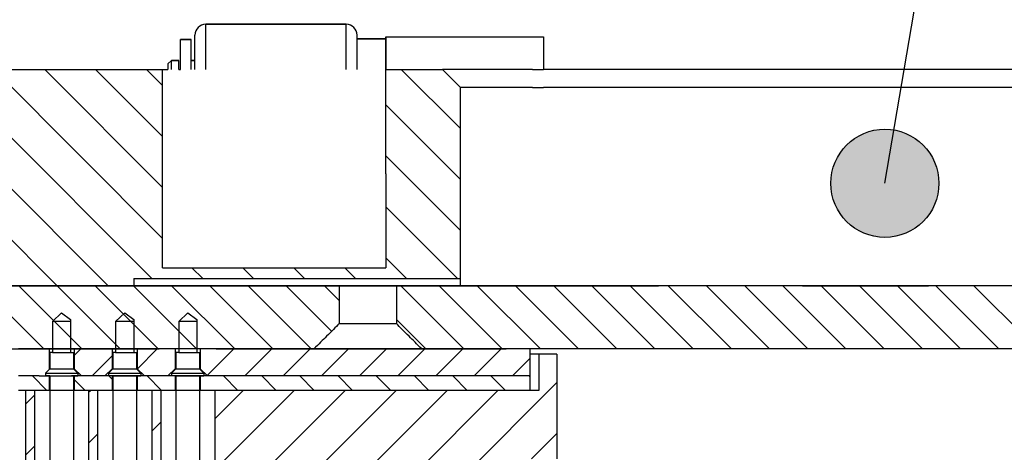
# Model space of a CAD drawing. Extents: x -1809 to 6113, y -4129 to 1471.
# Tile 21 of 197: x 104 to 159, y -2775 to -2751. Entities that reach past the tile are written whole.
import ezdxf

# ---------------------------------------------------------------- set-up
doc = ezdxf.new("R2010")
doc.units = 0
doc.linetypes.add('DASHED', pattern=[15, 7, -8])
doc.layers.get('0').update_dxf_attribs({"linetype": 'CONTINUOUS'})
doc.layers.add('1', color=7, linetype='CONTINUOUS')
doc.dimstyles.get("Standard").update_dxf_attribs({"dimtxt": 0.18, "dimasz": 0.18, "dimexe": 0.18, "dimexo": 0.0625, "dimgap": 0.09, "dimtad": 0, "dimtih": 1, "dimtoh": 1, "dimdec": 4, "dimzin": 0, "dimtxsty": 'STANDARD', "dimcen": 0.09, "dimazin": 3, "dimtfac": 1, "dimtdec": 4, "dimtofl": 0, "dimtmove": 0, "dimatfit": 3, "dimtolj": 1, "dimtzin": 0})
pattern_1 = [(315, (-1117.57, -6268.1354), (1.0606602, 1.0606602), [])]
pattern_2 = [(45, (-1117.57, -6268.1354), (-1.4142136, 1.4142136), [])]
pattern_3 = [(45, (-1117.57, -6268.1354), (-1.0606602, 1.0606602), [])]

# ---------------------------------------------------------------- blocks, each defined once
blk = doc.blocks.new('Z-STACK', base_point=(-660.966, -2918.356))
at = {"linetype": 'CONTINUOUS'}
h = blk.add_hatch(dxfattribs=at)
h.set_pattern_fill('USER', color=6, scale=1.5, angle=45, pattern_type=0)
h.set_pattern_definition(pattern_3)
h.paths.add_polyline_path([(107.096, -2770.143), (107.096, -2769.043), (109.196, -2769.043), (109.196, -2769.043), (109.196, -2770.143), (108.796, -2770.543), (108.796, -2770.543), (107.496, -2770.543)])
h = blk.add_hatch(dxfattribs=at)
h.set_pattern_fill('USER', color=6, scale=1.5, angle=45, pattern_type=0)
h.set_pattern_definition(pattern_3)
h.paths.add_polyline_path([(110.596, -2770.143), (110.596, -2769.043), (112.696, -2769.043), (112.696, -2769.043), (112.696, -2770.143), (112.296, -2770.543), (112.296, -2770.543), (110.996, -2770.543)])
h = blk.add_hatch(dxfattribs=at)
h.set_pattern_fill('USER', color=3, scale=1.5, angle=315, pattern_type=0)
h.set_pattern_definition(pattern_1)
h.paths.add_polyline_path([(105.696, -2770.543), (105.696, -2771.343), (105.696, -2771.343), (104.896, -2771.343), (104.896, -2771.343), (104.492, -2771.343), (104.396, -2771.343), (104.304, -2771.343), (104.138, -2771.343), (103.992, -2771.343), (103.88, -2771.343), (103.596, -2771.343), (103.596, -2770.543), (103.88, -2770.543), (103.992, -2770.543), (103.996, -2770.543), (104.138, -2770.543), (104.304, -2770.543), (104.492, -2770.543), (105.152, -2770.543), (105.296, -2770.543), (105.296, -2770.543), (105.402, -2770.543), (105.696, -2770.543)])
h = blk.add_hatch(dxfattribs=at)
h.set_pattern_fill('USER', color=3, scale=1.5, angle=315, pattern_type=0)
h.set_pattern_definition(pattern_1)
h.paths.add_polyline_path([(107.096, -2770.543), (107.096, -2771.343), (107.896, -2771.343), (108.396, -2771.343), (108.396, -2771.343), (109.196, -2771.343), (109.196, -2771.343), (109.196, -2770.543), (109.196, -2770.543), (108.796, -2770.543), (108.796, -2770.543), (107.496, -2770.543)])
h = blk.add_hatch(dxfattribs=at)
h.set_pattern_fill('USER', color=3, scale=1.5, angle=315, pattern_type=0)
h.set_pattern_definition(pattern_1)
h.paths.add_polyline_path([(110.66, -2770.543), (110.596, -2770.543), (110.596, -2771.343), (110.66, -2771.343), (111.396, -2771.343), (111.896, -2771.343), (111.896, -2771.343), (112.696, -2771.343), (112.696, -2771.343), (112.696, -2770.543), (112.696, -2770.543), (112.296, -2770.543), (112.296, -2770.543), (110.996, -2770.543)])
h = blk.add_hatch(dxfattribs=at)
h.set_pattern_fill('USER', color=1, scale=2, angle=45, pattern_type=0)
h.set_pattern_definition(pattern_2)
h.paths.add_polyline_path([(104.396, -2771.343), (104.396, -2817.243), (104.896, -2817.243), (104.896, -2817.243), (104.896, -2771.343), (104.896, -2771.343), (104.492, -2771.343)])
h = blk.add_hatch(dxfattribs=at)
h.set_pattern_fill('USER', color=1, scale=2, angle=45, pattern_type=0)
h.set_pattern_definition(pattern_2)
h.paths.add_polyline_path([(108.396, -2817.243), (107.896, -2817.243), (107.896, -2771.343), (108.396, -2771.343), (108.396, -2771.343), (108.396, -2817.243)])
h = blk.add_hatch(dxfattribs=at)
h.set_pattern_fill('USER', color=1, scale=2, angle=45, pattern_type=0)
h.set_pattern_definition(pattern_2)
h.paths.add_polyline_path([(111.396, -2817.243), (111.896, -2817.243), (111.896, -2817.243), (111.896, -2771.343), (111.896, -2771.343), (111.396, -2771.343)])
at = {"layer": '1', "linetype": 'CONTINUOUS'}
h = blk.add_hatch(dxfattribs=at)
h.set_pattern_fill('USER', color=4, scale=2, angle=315, pattern_type=0)
h.set_pattern_definition([(315, (-1117.57, -6268.1354), (1.4142136, 1.4142136), [])])
h.paths.add_polyline_path([(71.397, -2753.543), (110.397, -2753.543), (111.997, -2753.543), (111.997, -2764.543), (124.397, -2764.543), (124.397, -2759.343), (124.397, -2759.243), (124.397, -2753.543), (127.537, -2753.543), (128.537, -2754.543), (128.537, -2765.143), (110.397, -2765.143), (110.397, -2765.543), (71.397, -2765.543)])
at = {"layer": '1'}
h = blk.add_hatch(color=1, dxfattribs=at)
edge = h.paths.add_edge_path()
edge.add_arc((152.106, -2759.859), 3, -180, 180)
at = {"layer": '1', "linetype": 'CONTINUOUS'}
h = blk.add_hatch(dxfattribs=at)
h.set_pattern_fill('USER', color=2, scale=1.5, angle=315, pattern_type=0)
h.set_pattern_definition(pattern_1)
edge = h.paths.add_edge_path()
edge.add_line((111.497, -2765.543), (115.997, -2765.543))
edge.add_line((115.997, -2765.543), (120.397, -2765.543))
edge.add_line((120.397, -2765.543), (121.797, -2765.543))
edge.add_line((121.797, -2765.543), (121.806, -2765.543))
edge.add_line((121.806, -2765.543), (121.806, -2767.643))
edge.add_spline(control_points=[(121.806, -2767.643), (121.572, -2767.876), (121.103, -2768.342), (120.635, -2768.809), (120.402, -2769.043)], knot_values=[0, 0, 0, 0, 0.991593, 1.983187, 1.983187, 1.983187, 1.983187], degree=3, periodic=0)
edge.add_line((120.402, -2769.043), (120.397, -2769.043))
edge.add_line((120.397, -2769.043), (118.442, -2769.043))
edge.add_line((118.442, -2769.043), (117.442, -2769.043))
edge.add_line((117.442, -2769.043), (117.393, -2769.043))
edge.add_line((117.393, -2769.043), (114.968, -2769.043))
edge.add_line((114.968, -2769.043), (114.846, -2769.043))
edge.add_line((114.846, -2769.043), (114.096, -2769.043))
edge.add_line((114.096, -2769.043), (114.096, -2769.043))
edge.add_line((114.096, -2769.043), (114.076, -2769.043))
edge.add_line((114.076, -2769.043), (112.696, -2769.043))
edge.add_line((112.696, -2769.043), (112.635, -2769.043))
edge.add_line((112.635, -2769.043), (111.817, -2769.043))
edge.add_line((111.817, -2769.043), (111.635, -2769.043))
edge.add_line((111.635, -2769.043), (111.221, -2769.043))
edge.add_line((111.221, -2769.043), (110.596, -2769.043))
edge.add_line((110.596, -2769.043), (110.596, -2769.043))
edge.add_line((110.596, -2769.043), (110.576, -2769.043))
edge.add_line((110.576, -2769.043), (110.221, -2769.043))
edge.add_line((110.221, -2769.043), (109.196, -2769.043))
edge.add_line((109.196, -2769.043), (107.758, -2769.043))
edge.add_line((107.758, -2769.043), (107.096, -2769.043))
edge.add_line((107.096, -2769.043), (107.096, -2769.043))
edge.add_line((107.096, -2769.043), (107.076, -2769.043))
edge.add_line((107.076, -2769.043), (106.758, -2769.043))
edge.add_line((106.758, -2769.043), (105.696, -2769.043))
edge.add_line((105.696, -2769.043), (104.294, -2769.043))
edge.add_line((104.294, -2769.043), (103.596, -2769.043))
edge.add_line((103.596, -2769.043), (103.596, -2769.043))
edge.add_line((103.596, -2769.043), (103.576, -2769.043))
edge.add_line((103.576, -2769.043), (103.294, -2769.043))
edge.add_line((103.294, -2769.043), (102.721, -2769.043))
edge.add_line((102.721, -2769.043), (102.196, -2769.043))
edge.add_line((102.196, -2769.043), (101.58, -2769.043))
edge.add_line((101.58, -2769.043), (101.508, -2769.043))
edge.add_line((101.508, -2769.043), (101.387, -2769.043))
edge.add_line((101.387, -2769.043), (101.326, -2769.043))
edge.add_line((101.326, -2769.043), (101.08, -2769.043))
edge.add_line((101.08, -2769.043), (100.826, -2769.043))
edge.add_line((100.826, -2769.043), (100.643, -2769.043))
edge.add_line((100.643, -2769.043), (99.564, -2769.043))
edge.add_line((99.564, -2769.043), (99.397, -2769.043))
edge.add_line((99.397, -2769.043), (98.432, -2769.043))
edge.add_line((98.432, -2769.043), (98.197, -2769.043))
edge.add_line((98.197, -2769.043), (97.432, -2769.043))
edge.add_line((97.432, -2769.043), (96.397, -2769.043))
edge.add_line((96.397, -2769.043), (91.215, -2769.043))
edge.add_line((91.215, -2769.043), (90.468, -2769.043))
edge.add_line((90.468, -2769.043), (90.215, -2769.043))
edge.add_line((90.215, -2769.043), (89.005, -2769.043))
edge.add_line((89.005, -2769.043), (88.041, -2769.043))
edge.add_line((88.041, -2769.043), (87.92, -2769.043))
edge.add_line((87.92, -2769.043), (87.205, -2769.043))
edge.add_line((87.205, -2769.043), (86.802, -2769.043))
edge.add_line((86.802, -2769.043), (86.136, -2769.043))
edge.add_line((86.136, -2769.043), (85.793, -2769.043))
edge.add_line((85.793, -2769.043), (85.002, -2769.043))
edge.add_line((85.002, -2769.043), (84.892, -2769.043))
edge.add_line((84.892, -2769.043), (84.736, -2769.043))
edge.add_line((84.736, -2769.043), (84.599, -2769.043))
edge.add_line((84.599, -2769.043), (84.597, -2769.043))
edge.add_line((84.597, -2769.043), (84.576, -2769.043))
edge.add_line((84.576, -2769.043), (84.397, -2769.043))
edge.add_line((84.397, -2769.043), (83.993, -2769.043))
edge.add_line((83.993, -2769.043), (83.986, -2769.043))
edge.add_line((83.986, -2769.043), (83.696, -2769.043))
edge.add_line((83.696, -2769.043), (83.406, -2769.043))
edge.add_line((83.406, -2769.043), (83.397, -2769.043))
edge.add_line((83.397, -2769.043), (83.197, -2769.043))
edge.add_line((83.197, -2769.043), (82.931, -2769.043))
edge.add_line((82.931, -2769.043), (82.799, -2769.043))
edge.add_line((82.799, -2769.043), (82.586, -2769.043))
edge.add_line((82.586, -2769.043), (82.488, -2769.043))
edge.add_line((82.488, -2769.043), (82.397, -2769.043))
edge.add_line((82.397, -2769.043), (82.046, -2769.043))
edge.add_line((82.046, -2769.043), (81.896, -2769.043))
edge.add_line((81.896, -2769.043), (81.836, -2769.043))
edge.add_line((81.836, -2769.043), (81.6, -2769.043))
edge.add_line((81.6, -2769.043), (81.531, -2769.043))
edge.add_line((81.531, -2769.043), (81.255, -2769.043))
edge.add_line((81.255, -2769.043), (81.097, -2769.043))
edge.add_line((81.097, -2769.043), (81.076, -2769.043))
edge.add_line((81.076, -2769.043), (80.888, -2769.043))
edge.add_line((80.888, -2769.043), (80.688, -2769.043))
edge.add_line((80.688, -2769.043), (80.597, -2769.043))
edge.add_line((80.597, -2769.043), (80.501, -2769.043))
edge.add_line((80.501, -2769.043), (80.436, -2769.043))
edge.add_line((80.436, -2769.043), (80.397, -2769.043))
edge.add_line((80.397, -2769.043), (80.246, -2769.043))
edge.add_line((80.246, -2769.043), (79.8, -2769.043))
edge.add_line((79.8, -2769.043), (79.773, -2769.043))
edge.add_line((79.773, -2769.043), (79.697, -2769.043))
edge.add_line((79.697, -2769.043), (79.636, -2769.043))
edge.add_line((79.636, -2769.043), (79.503, -2769.043))
edge.add_line((79.503, -2769.043), (79.488, -2769.043))
edge.add_line((79.488, -2769.043), (79.272, -2769.043))
edge.add_line((79.272, -2769.043), (79.094, -2769.043))
edge.add_line((79.094, -2769.043), (79.064, -2769.043))
edge.add_line((79.064, -2769.043), (78.931, -2769.043))
edge.add_line((78.931, -2769.043), (78.846, -2769.043))
edge.add_line((78.846, -2769.043), (78.701, -2769.043))
edge.add_line((78.701, -2769.043), (78.679, -2769.043))
edge.add_line((78.679, -2769.043), (78.597, -2769.043))
edge.add_line((78.597, -2769.043), (78.513, -2769.043))
edge.add_line((78.513, -2769.043), (78.236, -2769.043))
edge.add_line((78.236, -2769.043), (77.973, -2769.043))
edge.add_line((77.973, -2769.043), (77.872, -2769.043))
edge.add_line((77.872, -2769.043), (77.704, -2769.043))
edge.add_line((77.704, -2769.043), (77.703, -2769.043))
edge.add_line((77.703, -2769.043), (77.5, -2769.043))
edge.add_line((77.5, -2769.043), (77.446, -2769.043))
edge.add_line((77.446, -2769.043), (77.397, -2769.043))
edge.add_line((77.397, -2769.043), (77.294, -2769.043))
edge.add_line((77.294, -2769.043), (77.264, -2769.043))
edge.add_line((77.264, -2769.043), (77.219, -2769.043))
edge.add_line((77.219, -2769.043), (77.055, -2769.043))
edge.add_line((77.055, -2769.043), (76.904, -2769.043))
edge.add_line((76.904, -2769.043), (76.713, -2769.043))
edge.add_line((76.713, -2769.043), (76.526, -2769.043))
edge.add_line((76.526, -2769.043), (76.304, -2769.043))
edge.add_line((76.304, -2769.043), (76.296, -2769.043))
edge.add_line((76.296, -2769.043), (76.256, -2769.043))
edge.add_line((76.256, -2769.043), (75.982, -2769.043))
edge.add_line((75.982, -2769.043), (75.897, -2769.043))
edge.add_line((75.897, -2769.043), (75.772, -2769.043))
edge.add_line((75.772, -2769.043), (75.7, -2769.043))
edge.add_line((75.7, -2769.043), (75.655, -2769.043))
edge.add_line((75.655, -2769.043), (75.617, -2769.043))
edge.add_line((75.617, -2769.043), (75.419, -2769.043))
edge.add_line((75.419, -2769.043), (75.343, -2769.043))
edge.add_line((75.343, -2769.043), (75.227, -2769.043))
edge.add_line((75.227, -2769.043), (75.104, -2769.043))
edge.add_line((75.104, -2769.043), (74.896, -2769.043))
edge.add_line((74.896, -2769.043), (74.856, -2769.043))
edge.add_line((74.856, -2769.043), (74.838, -2769.043))
edge.add_line((74.838, -2769.043), (74.745, -2769.043))
edge.add_line((74.745, -2769.043), (74.726, -2769.043))
edge.add_line((74.726, -2769.043), (74.438, -2769.043))
edge.add_line((74.438, -2769.043), (74.372, -2769.043))
edge.add_line((74.372, -2769.043), (74.195, -2769.043))
edge.add_line((74.195, -2769.043), (74.182, -2769.043))
edge.add_line((74.182, -2769.043), (73.992, -2769.043))
edge.add_line((73.992, -2769.043), (73.94, -2769.043))
edge.add_line((73.94, -2769.043), (73.856, -2769.043))
edge.add_line((73.856, -2769.043), (73.817, -2769.043))
edge.add_line((73.817, -2769.043), (73.688, -2769.043))
edge.add_line((73.688, -2769.043), (73.543, -2769.043))
edge.add_line((73.543, -2769.043), (73.468, -2769.043))
edge.add_line((73.468, -2769.043), (73.438, -2769.043))
edge.add_line((73.438, -2769.043), (73.427, -2769.043))
edge.add_line((73.427, -2769.043), (73.226, -2769.043))
edge.add_line((73.226, -2769.043), (73.038, -2769.043))
edge.add_line((73.038, -2769.043), (72.945, -2769.043))
edge.add_line((72.945, -2769.043), (72.807, -2769.043))
edge.add_line((72.807, -2769.043), (72.797, -2769.043))
edge.add_line((72.797, -2769.043), (72.795, -2769.043))
edge.add_line((72.795, -2769.043), (72.62, -2769.043))
edge.add_line((72.62, -2769.043), (72.585, -2769.043))
edge.add_line((72.585, -2769.043), (72.164, -2769.043))
edge.add_line((72.164, -2769.043), (72.14, -2769.043))
edge.add_line((72.14, -2769.043), (72.096, -2769.043))
edge.add_line((72.096, -2769.043), (72.093, -2769.043))
edge.add_line((72.093, -2769.043), (72.088, -2769.043))
edge.add_line((72.088, -2769.043), (72.061, -2769.043))
edge.add_line((72.061, -2769.043), (72.056, -2769.043))
edge.add_line((72.056, -2769.043), (71.898, -2769.043))
edge.add_line((71.898, -2769.043), (71.826, -2769.043))
edge.add_line((71.826, -2769.043), (71.668, -2769.043))
edge.add_line((71.668, -2769.043), (71.397, -2769.043))
edge.add_line((71.397, -2769.043), (71.397, -2769.043))
edge.add_line((71.397, -2769.043), (71.397, -2765.543))
edge.add_line((71.397, -2765.543), (72.397, -2765.543))
edge.add_line((72.397, -2765.543), (92.577, -2765.543))
edge.add_line((92.577, -2765.543), (97.397, -2765.543))
edge.add_line((97.397, -2765.543), (103.615, -2765.543))
edge.add_line((103.615, -2765.543), (109.804, -2765.543))
edge.add_line((109.804, -2765.543), (111.497, -2765.543))
h = blk.add_hatch(dxfattribs=at)
h.set_pattern_fill('USER', color=2, scale=1.5, angle=315, pattern_type=0)
h.set_pattern_definition(pattern_1)
edge = h.paths.add_edge_path()
edge.add_line((214.017, -2765.543), (217.917, -2765.543))
edge.add_line((217.917, -2765.543), (217.917, -2767.643))
edge.add_line((217.917, -2767.643), (216.517, -2769.043))
edge.add_line((216.517, -2769.043), (132.397, -2769.043))
edge.add_line((132.397, -2769.043), (131.077, -2769.043))
edge.add_line((131.077, -2769.043), (126.865, -2769.043))
edge.add_line((126.865, -2769.043), (126.397, -2769.043))
edge.add_line((126.397, -2769.043), (126.391, -2769.043))
edge.add_spline(control_points=[(126.391, -2769.043), (126.157, -2768.809), (125.689, -2768.342), (125.221, -2767.876), (124.986, -2767.643)], knot_values=[0, 0, 0, 0, 0.991594, 1.983187, 1.983187, 1.983187, 1.983187], degree=3, periodic=0)
edge.add_line((124.986, -2767.643), (124.986, -2765.543))
edge.add_line((124.986, -2765.543), (124.997, -2765.543))
edge.add_line((124.997, -2765.543), (128.537, -2765.543))
edge.add_line((128.537, -2765.543), (129.701, -2765.543))
edge.add_line((129.701, -2765.543), (129.866, -2765.543))
edge.add_line((129.866, -2765.543), (132.537, -2765.543))
edge.add_line((132.537, -2765.543), (214.017, -2765.543))
h = blk.add_hatch(dxfattribs=at)
h.set_pattern_fill('USER', color=6, scale=1.5, angle=45, pattern_type=0)
h.set_pattern_definition(pattern_3)
h.paths.add_polyline_path([(120.402, -2769.043), (115.097, -2769.043), (114.096, -2769.043), (114.096, -2770.143), (114.496, -2770.543), (115.097, -2770.543), (132.397, -2770.543), (132.397, -2769.043), (127.514, -2769.043), (126.981, -2769.043), (126.391, -2769.043)])
h = blk.add_hatch(dxfattribs=at)
h.set_pattern_fill('USER', color=1, scale=2, angle=45, pattern_type=0)
h.set_pattern_definition(pattern_2)
h.paths.add_polyline_path([(118.387, -2771.343), (118.221, -2771.343), (117.832, -2771.343), (117.023, -2771.343), (115.947, -2771.343), (115.792, -2771.343), (115.525, -2771.343), (115.387, -2771.343), (115.097, -2771.343), (114.896, -2771.343), (114.896, -2817.243), (115.387, -2817.243), (115.947, -2817.243), (117.023, -2817.243), (117.832, -2817.243), (118.221, -2817.243), (118.387, -2817.243), (118.887, -2817.243), (119.067, -2817.243), (119.502, -2817.243), (120.523, -2817.243), (121.276, -2817.243), (121.763, -2817.243), (121.887, -2817.243), (122.387, -2817.243), (122.525, -2817.243), (123.063, -2817.243), (124.023, -2817.243), (124.715, -2817.243), (125.312, -2817.243), (125.387, -2817.243), (125.886, -2817.243), (125.976, -2817.243), (126.632, -2817.243), (126.981, -2817.243), (127.514, -2817.243), (127.522, -2817.243), (127.63, -2817.243), (128.886, -2817.243), (129.897, -2817.243), (129.897, -2775.143), (130.147, -2775.143), (133.897, -2775.143), (133.897, -2769.343), (132.897, -2769.343), (132.897, -2771.343), (132.397, -2771.343), (128.886, -2771.343), (127.63, -2771.343), (127.522, -2771.343), (127.514, -2771.343), (126.981, -2771.343), (126.632, -2771.343), (125.976, -2771.343), (125.886, -2771.343), (125.387, -2771.343), (125.312, -2771.343), (124.715, -2771.343), (124.023, -2771.343), (123.063, -2771.343), (122.525, -2771.343), (122.387, -2771.343), (121.887, -2771.343), (121.763, -2771.343), (121.276, -2771.343), (120.523, -2771.343), (119.502, -2771.343), (119.067, -2771.343), (118.887, -2771.343)])
h = blk.add_hatch(dxfattribs=at)
h.set_pattern_fill('USER', color=3, scale=1.5, angle=315, pattern_type=0)
h.set_pattern_definition(pattern_1)
h.paths.add_polyline_path([(115.097, -2770.543), (114.496, -2770.543), (114.096, -2770.543), (114.096, -2771.343), (114.896, -2771.343), (115.097, -2771.343), (115.387, -2771.343), (115.525, -2771.343), (115.792, -2771.343), (115.947, -2771.343), (117.023, -2771.343), (117.832, -2771.343), (118.221, -2771.343), (118.387, -2771.343), (118.887, -2771.343), (119.067, -2771.343), (119.502, -2771.343), (120.523, -2771.343), (121.276, -2771.343), (121.763, -2771.343), (121.887, -2771.343), (122.387, -2771.343), (122.525, -2771.343), (123.063, -2771.343), (124.023, -2771.343), (124.715, -2771.343), (125.312, -2771.343), (125.387, -2771.343), (125.886, -2771.343), (125.976, -2771.343), (126.632, -2771.343), (127.514, -2771.343), (127.522, -2771.343), (127.63, -2771.343), (128.886, -2771.343), (132.397, -2771.343), (132.397, -2770.543)])
at = {"color": 7, "linetype": 'CONTINUOUS'}
for p, q in [((114.397, -2753.543), (114.397, -2751.043)), ((122.197, -2751.043), (114.397, -2751.043)), ((114.397, -2751.043), (122.197, -2751.043)), ((114.397, -2753.543), (114.397, -2751.043)), ((122.197, -2753.543), (122.197, -2751.043)), ((122.197, -2753.543), (122.197, -2751.043)), ((112.997, -2753.543), (112.997, -2751.893)), ((112.997, -2751.893), (113.597, -2751.893)), ((112.997, -2753.543), (112.997, -2751.893)), ((113.597, -2751.893), (112.997, -2751.893)), ((113.597, -2753.043), (113.597, -2751.893)), ((113.597, -2753.043), (113.597, -2751.893)), ((113.797, -2753.543), (113.797, -2751.643)), ((113.797, -2753.543), (113.797, -2751.643)), ((122.797, -2751.843), (122.797, -2751.643)), ((122.797, -2751.843), (122.797, -2751.643)), ((122.797, -2753.043), (122.797, -2751.843)), ((124.397, -2751.843), (122.797, -2751.843)), ((122.797, -2751.843), (124.397, -2751.843)), ((122.797, -2753.043), (122.797, -2751.843)), ((124.397, -2751.743), (133.157, -2751.743)), ((124.397, -2751.743), (124.397, -2751.843)), ((124.397, -2751.843), (124.397, -2751.743)), ((124.397, -2751.843), (124.397, -2753.543)), ((124.397, -2753.543), (124.397, -2751.843)), ((112.297, -2753.243), (112.497, -2753.043)), ((112.497, -2753.043), (112.297, -2753.243)), ((112.497, -2753.543), (112.497, -2753.043)), ((112.897, -2753.043), (112.497, -2753.043)), ((112.497, -2753.043), (112.897, -2753.043)), ((112.497, -2753.543), (112.497, -2753.043)), ((112.897, -2753.543), (112.897, -2753.043)), ((112.897, -2753.543), (112.897, -2753.043)), ((113.597, -2753.543), (113.597, -2753.043)), ((113.797, -2753.043), (113.597, -2753.043)), ((113.597, -2753.543), (113.597, -2753.043)), ((113.597, -2753.043), (113.797, -2753.043)), ((122.797, -2753.543), (122.797, -2753.043)), ((122.797, -2753.543), (122.797, -2753.043)), ((112.297, -2753.243), (112.297, -2753.543)), ((112.297, -2753.243), (112.297, -2753.543)), ((132.897, -2769.343), (132.397, -2769.343)), ((132.897, -2769.343), (132.897, -2771.343)), ((133.897, -2769.343), (132.897, -2769.343)), ((133.897, -2769.343), (133.897, -2775.143)), ((104.396, -2771.343), (104.396, -2817.243)), ((104.896, -2771.343), (104.896, -2817.243)), ((107.896, -2771.343), (107.896, -2817.243)), ((108.396, -2771.343), (108.396, -2817.243)), ((111.396, -2771.343), (111.396, -2817.243)), ((111.896, -2771.343), (111.896, -2817.243)), ((114.896, -2771.343), (114.896, -2817.243)), ((132.897, -2771.343), (132.397, -2771.343))]:
    blk.add_line(p, q, dxfattribs=at)
at = {"color": 7, "linetype": 'DASHED'}
for p, q in [((122.797, -2753.043), (122.797, -2751.843)), ((122.797, -2753.043), (122.797, -2751.843)), ((113.597, -2753.543), (113.597, -2753.043)), ((113.597, -2753.543), (113.597, -2753.043)), ((122.797, -2753.543), (122.797, -2753.043)), ((122.797, -2753.543), (122.797, -2753.043)), ((103.596, -2769.043), (104.294, -2769.043)), ((104.294, -2769.043), (105.696, -2769.043)), ((105.696, -2769.043), (106.758, -2769.043)), ((106.758, -2769.043), (107.076, -2769.043)), ((107.076, -2769.043), (107.096, -2769.043)), ((107.096, -2769.043), (107.096, -2769.043)), ((107.096, -2769.043), (107.758, -2769.043)), ((107.758, -2769.043), (109.196, -2769.043)), ((109.196, -2769.043), (110.221, -2769.043)), ((110.221, -2769.043), (110.576, -2769.043)), ((110.576, -2769.043), (110.596, -2769.043)), ((110.596, -2769.043), (110.596, -2769.043)), ((110.596, -2769.043), (111.221, -2769.043)), ((111.221, -2769.043), (111.635, -2769.043)), ((111.635, -2769.043), (111.817, -2769.043)), ((112.635, -2769.043), (111.817, -2769.043)), ((112.696, -2769.043), (112.635, -2769.043)), ((114.076, -2769.043), (112.696, -2769.043)), ((114.096, -2769.043), (114.076, -2769.043)), ((114.846, -2769.043), (114.096, -2769.043)), ((114.096, -2769.043), (114.096, -2769.043)), ((114.968, -2769.043), (114.846, -2769.043)), ((114.968, -2769.043), (117.393, -2769.043)), ((117.393, -2769.043), (117.442, -2769.043)), ((117.442, -2769.043), (118.442, -2769.043)), ((118.442, -2769.043), (120.397, -2769.043)), ((120.397, -2769.043), (120.402, -2769.043)), ((120.402, -2769.043), (120.917, -2769.043)), ((120.917, -2769.043), (121.917, -2769.043)), ((121.917, -2769.043), (123.853, -2769.043)), ((123.853, -2769.043), (124.392, -2769.043)), ((124.392, -2769.043), (125.392, -2769.043)), ((125.392, -2769.043), (125.865, -2769.043)), ((125.865, -2769.043), (126.391, -2769.043)), ((126.391, -2769.043), (126.397, -2769.043)), ((126.397, -2769.043), (126.865, -2769.043)), ((126.865, -2769.043), (127.146, -2769.043)), ((127.146, -2769.043), (127.442, -2769.043)), ((127.442, -2769.043), (131.077, -2769.043)), ((104.138, -2771.343), (103.992, -2771.343)), ((104.304, -2771.343), (104.138, -2771.343)), ((104.396, -2771.343), (104.304, -2771.343)), ((104.492, -2771.343), (104.396, -2771.343)), ((104.896, -2771.343), (104.492, -2771.343)), ((105.696, -2771.343), (104.896, -2771.343)), ((104.896, -2771.343), (104.896, -2771.343)), ((105.696, -2771.343), (105.696, -2771.343)), ((106.759, -2771.343), (105.696, -2771.343)), ((107.096, -2771.343), (106.759, -2771.343)), ((107.896, -2771.343), (107.096, -2771.343)), ((108.396, -2771.343), (107.896, -2771.343)), ((109.196, -2771.343), (108.396, -2771.343)), ((108.396, -2771.343), (108.396, -2771.343)), ((109.196, -2771.343), (109.196, -2771.343)), ((110.259, -2771.343), (109.196, -2771.343)), ((110.596, -2771.343), (110.259, -2771.343)), ((110.66, -2771.343), (110.596, -2771.343)), ((111.396, -2771.343), (110.66, -2771.343)), ((111.896, -2771.343), (111.396, -2771.343)), ((112.696, -2771.343), (111.896, -2771.343)), ((111.896, -2771.343), (111.896, -2771.343)), ((112.696, -2771.343), (112.696, -2771.343)), ((113.16, -2771.343), (112.696, -2771.343)), ((113.759, -2771.343), (113.16, -2771.343)), ((114.096, -2771.343), (113.759, -2771.343)), ((114.896, -2771.343), (114.096, -2771.343)), ((115.097, -2771.343), (114.896, -2771.343)), ((115.387, -2771.343), (115.097, -2771.343)), ((115.525, -2771.343), (115.387, -2771.343)), ((115.792, -2771.343), (115.525, -2771.343)), ((115.947, -2771.343), (115.792, -2771.343)), ((117.023, -2771.343), (115.947, -2771.343)), ((117.832, -2771.343), (117.023, -2771.343)), ((118.221, -2771.343), (117.832, -2771.343)), ((118.387, -2771.343), (118.221, -2771.343)), ((118.887, -2771.343), (118.387, -2771.343)), ((119.067, -2771.343), (118.887, -2771.343)), ((119.502, -2771.343), (119.067, -2771.343)), ((120.523, -2771.343), (119.502, -2771.343)), ((121.276, -2771.343), (120.523, -2771.343)), ((121.763, -2771.343), (121.276, -2771.343)), ((121.887, -2771.343), (121.763, -2771.343)), ((122.387, -2771.343), (121.887, -2771.343)), ((122.525, -2771.343), (122.387, -2771.343)), ((123.063, -2771.343), (122.525, -2771.343)), ((124.023, -2771.343), (123.063, -2771.343)), ((124.715, -2771.343), (124.023, -2771.343)), ((125.312, -2771.343), (124.715, -2771.343)), ((125.387, -2771.343), (125.312, -2771.343)), ((125.886, -2771.343), (125.387, -2771.343)), ((125.976, -2771.343), (125.886, -2771.343)), ((126.632, -2771.343), (125.976, -2771.343)), ((126.981, -2771.343), (126.632, -2771.343)), ((127.514, -2771.343), (126.981, -2771.343)), ((127.522, -2771.343), (127.514, -2771.343)), ((127.63, -2771.343), (127.522, -2771.343)), ((128.886, -2771.343), (127.63, -2771.343)), ((132.397, -2771.343), (128.886, -2771.343))]:
    blk.add_line(p, q, dxfattribs=at)
at = {"color": 4, "linetype": 'CONTINUOUS'}
for p, q in [((110.397, -2753.543), (111.997, -2753.543)), ((111.997, -2764.543), (111.997, -2753.543)), ((111.997, -2753.543), (112.297, -2753.543)), ((112.897, -2753.543), (112.997, -2753.543)), ((124.397, -2753.543), (127.537, -2753.543)), ((124.397, -2759.243), (124.397, -2753.543)), ((128.537, -2754.543), (127.537, -2753.543)), ((132.537, -2753.543), (127.537, -2753.543)), ((132.537, -2753.543), (133.157, -2753.543)), ((230.217, -2753.543), (133.157, -2753.543)), ((128.537, -2765.143), (128.537, -2754.543)), ((132.537, -2754.543), (128.537, -2754.543)), ((132.537, -2754.543), (133.157, -2754.543)), ((229.217, -2754.543), (133.157, -2754.543)), ((124.397, -2759.343), (124.397, -2759.243)), ((124.397, -2759.343), (124.397, -2764.543)), ((111.997, -2764.543), (124.397, -2764.543)), ((110.397, -2765.143), (128.537, -2765.143)), ((110.397, -2765.143), (110.397, -2765.543))]:
    blk.add_line(p, q, dxfattribs=at)
at = {"color": 2, "linetype": 'DASHED'}
for p, q in [((103.615, -2765.543), (109.804, -2765.543)), ((109.804, -2765.543), (111.497, -2765.543)), ((111.497, -2765.543), (115.997, -2765.543)), ((115.997, -2765.543), (120.397, -2765.543)), ((120.397, -2765.543), (121.797, -2765.543)), ((121.797, -2765.543), (121.806, -2765.543)), ((121.806, -2765.543), (121.897, -2765.543)), ((121.897, -2765.543), (121.907, -2765.543)), ((121.907, -2765.543), (124.886, -2765.543)), ((124.886, -2765.543), (124.897, -2765.543)), ((124.897, -2765.543), (124.986, -2765.543)), ((124.986, -2765.543), (124.997, -2765.543)), ((124.997, -2765.543), (128.537, -2765.543)), ((128.537, -2765.543), (129.701, -2765.543)), ((129.701, -2765.543), (129.866, -2765.543)), ((129.866, -2765.543), (132.537, -2765.543)), ((132.537, -2765.543), (214.017, -2765.543)), ((107.096, -2769.043), (107.096, -2769.043)), ((110.596, -2769.043), (110.596, -2769.043)), ((114.096, -2769.043), (114.096, -2769.043)), ((120.402, -2769.043), (120.917, -2769.043)), ((120.917, -2769.043), (121.917, -2769.043)), ((121.917, -2769.043), (123.853, -2769.043)), ((123.853, -2769.043), (124.392, -2769.043)), ((124.392, -2769.043), (125.392, -2769.043)), ((125.392, -2769.043), (125.865, -2769.043)), ((125.865, -2769.043), (126.391, -2769.043)), ((107.285, -2770.543), (107.296, -2770.543)), ((110.785, -2770.543), (110.796, -2770.543)), ((114.285, -2770.543), (114.296, -2770.543))]:
    blk.add_line(p, q, dxfattribs=at)
at = {"color": 2, "linetype": 'CONTINUOUS'}
for p, q in [((121.806, -2765.543), (121.806, -2767.643)), ((124.986, -2765.543), (124.986, -2767.643)), ((105.896, -2767.523), (106.396, -2767.043)), ((106.396, -2767.043), (106.896, -2767.403)), ((106.896, -2767.403), (106.896, -2767.523)), ((109.396, -2767.523), (109.896, -2767.043)), ((109.896, -2767.043), (110.396, -2767.403)), ((110.396, -2767.403), (110.396, -2767.523)), ((112.896, -2767.523), (113.396, -2767.043)), ((113.396, -2767.043), (113.896, -2767.403)), ((113.896, -2767.403), (113.896, -2767.523)), ((105.896, -2767.523), (105.896, -2769.043)), ((106.896, -2767.523), (106.896, -2769.043)), ((109.396, -2767.523), (109.396, -2769.043)), ((110.396, -2767.523), (110.396, -2769.043)), ((112.896, -2767.523), (112.896, -2769.043)), ((113.896, -2767.523), (113.896, -2769.043)), ((121.806, -2767.643), (124.986, -2767.643)), ((103.596, -2769.043), (104.294, -2769.043)), ((104.294, -2769.043), (105.696, -2769.043)), ((105.696, -2769.043), (106.758, -2769.043)), ((105.896, -2769.043), (105.896, -2769.243)), ((106.758, -2769.043), (107.076, -2769.043)), ((106.896, -2769.043), (106.896, -2769.243)), ((107.076, -2769.043), (107.096, -2769.043)), ((107.096, -2769.043), (107.758, -2769.043)), ((107.758, -2769.043), (109.196, -2769.043)), ((109.196, -2769.043), (110.221, -2769.043)), ((109.396, -2769.043), (109.396, -2769.243)), ((110.221, -2769.043), (110.576, -2769.043)), ((110.396, -2769.043), (110.396, -2769.243)), ((110.576, -2769.043), (110.596, -2769.043)), ((110.596, -2769.043), (111.221, -2769.043)), ((111.221, -2769.043), (111.635, -2769.043)), ((111.635, -2769.043), (111.817, -2769.043)), ((112.635, -2769.043), (111.817, -2769.043)), ((112.696, -2769.043), (112.635, -2769.043)), ((114.076, -2769.043), (112.696, -2769.043)), ((112.896, -2769.043), (112.896, -2769.243)), ((113.896, -2769.043), (113.896, -2769.243)), ((114.096, -2769.043), (114.076, -2769.043)), ((114.846, -2769.043), (114.096, -2769.043)), ((114.968, -2769.043), (114.846, -2769.043)), ((114.968, -2769.043), (117.393, -2769.043)), ((117.393, -2769.043), (117.442, -2769.043)), ((117.442, -2769.043), (118.442, -2769.043)), ((118.442, -2769.043), (120.397, -2769.043)), ((120.397, -2769.043), (120.402, -2769.043)), ((126.391, -2769.043), (126.397, -2769.043)), ((126.397, -2769.043), (126.865, -2769.043)), ((126.865, -2769.043), (131.077, -2769.043)), ((132.397, -2769.043), (131.077, -2769.043)), ((216.517, -2769.043), (132.397, -2769.043)), ((105.746, -2769.243), (105.746, -2770.143)), ((105.896, -2769.243), (105.746, -2769.243)), ((106.896, -2769.243), (107.046, -2769.243)), ((107.046, -2769.243), (107.046, -2770.143)), ((109.246, -2769.243), (109.246, -2770.143)), ((109.396, -2769.243), (109.246, -2769.243)), ((110.396, -2769.243), (110.546, -2769.243)), ((110.546, -2769.243), (110.546, -2770.143)), ((112.746, -2769.243), (112.746, -2770.143)), ((112.896, -2769.243), (112.746, -2769.243)), ((113.896, -2769.243), (114.046, -2769.243)), ((114.046, -2769.243), (114.046, -2770.143)), ((105.496, -2770.393), (105.746, -2770.143)), ((107.296, -2770.393), (107.046, -2770.143)), ((108.996, -2770.393), (109.246, -2770.143)), ((110.796, -2770.393), (110.546, -2770.143)), ((112.496, -2770.393), (112.746, -2770.143)), ((114.296, -2770.393), (114.046, -2770.143)), ((105.496, -2770.393), (105.496, -2770.543)), ((105.696, -2770.543), (105.496, -2770.543)), ((105.735, -2770.543), (105.696, -2770.543)), ((105.735, -2770.543), (105.746, -2770.543)), ((105.746, -2770.543), (105.746, -2784.243)), ((107.046, -2770.543), (107.046, -2784.243)), ((107.046, -2770.543), (107.096, -2770.543)), ((107.096, -2770.543), (107.285, -2770.543)), ((107.296, -2770.393), (107.296, -2770.543)), ((108.996, -2770.393), (108.996, -2770.543)), ((109.196, -2770.543), (108.996, -2770.543)), ((109.235, -2770.543), (109.196, -2770.543)), ((109.235, -2770.543), (109.246, -2770.543)), ((109.246, -2770.543), (109.246, -2784.243)), ((110.546, -2770.543), (110.546, -2784.243)), ((110.546, -2770.543), (110.596, -2770.543)), ((110.596, -2770.543), (110.785, -2770.543)), ((110.796, -2770.393), (110.796, -2770.543)), ((112.496, -2770.393), (112.496, -2770.543)), ((112.696, -2770.543), (112.496, -2770.543)), ((112.735, -2770.543), (112.696, -2770.543)), ((112.735, -2770.543), (112.746, -2770.543)), ((112.746, -2770.543), (112.746, -2784.243)), ((114.046, -2770.543), (114.046, -2784.243)), ((114.046, -2770.543), (114.096, -2770.543)), ((114.096, -2770.543), (114.285, -2770.543)), ((114.296, -2770.393), (114.296, -2770.543))]:
    blk.add_line(p, q, dxfattribs=at)
at = {"color": 6, "linetype": 'CONTINUOUS'}
for p, q in [((104.138, -2769.043), (103.992, -2769.043)), ((104.304, -2769.043), (104.138, -2769.043)), ((104.492, -2769.043), (104.304, -2769.043)), ((105.696, -2769.043), (104.492, -2769.043)), ((105.696, -2769.043), (105.696, -2769.043)), ((105.696, -2769.043), (105.696, -2770.143)), ((109.196, -2769.043), (107.096, -2769.043)), ((107.096, -2769.043), (107.096, -2770.143)), ((109.196, -2769.043), (109.196, -2769.043)), ((109.196, -2769.043), (109.196, -2770.143)), ((112.696, -2769.043), (110.596, -2769.043)), ((110.596, -2769.043), (110.596, -2770.143)), ((112.696, -2769.043), (112.696, -2769.043)), ((112.696, -2769.043), (112.696, -2770.143)), ((114.096, -2769.043), (114.096, -2770.143)), ((115.097, -2769.043), (114.096, -2769.043)), ((120.402, -2769.043), (115.097, -2769.043)), ((126.391, -2769.043), (120.402, -2769.043)), ((126.981, -2769.043), (126.391, -2769.043)), ((132.397, -2769.043), (127.514, -2769.043)), ((132.397, -2769.043), (132.397, -2770.543)), ((105.696, -2770.143), (105.881, -2770.143)), ((105.696, -2770.143), (105.696, -2770.143)), ((105.881, -2770.143), (106.077, -2770.143)), ((106.077, -2770.143), (106.177, -2770.143)), ((106.177, -2770.143), (106.378, -2770.143)), ((106.378, -2770.143), (106.408, -2770.143)), ((106.408, -2770.143), (106.652, -2770.143)), ((106.652, -2770.143), (106.702, -2770.143)), ((106.702, -2770.143), (106.752, -2770.143)), ((106.752, -2770.143), (107.096, -2770.143)), ((107.496, -2770.543), (107.096, -2770.143)), ((108.796, -2770.543), (109.196, -2770.143)), ((109.196, -2770.143), (109.196, -2770.143)), ((109.196, -2770.143), (110.596, -2770.143)), ((110.996, -2770.543), (110.596, -2770.143)), ((112.296, -2770.543), (112.696, -2770.143)), ((112.696, -2770.143), (112.696, -2770.143)), ((112.696, -2770.143), (114.096, -2770.143)), ((114.496, -2770.543), (114.096, -2770.143)), ((104.138, -2770.543), (103.996, -2770.543)), ((104.304, -2770.543), (104.138, -2770.543)), ((104.492, -2770.543), (104.304, -2770.543)), ((105.152, -2770.543), (104.492, -2770.543)), ((105.152, -2770.543), (105.296, -2770.543)), ((105.296, -2770.543), (105.296, -2770.543)), ((108.796, -2770.543), (107.496, -2770.543)), ((108.796, -2770.543), (108.796, -2770.543)), ((112.296, -2770.543), (110.996, -2770.543)), ((112.296, -2770.543), (112.296, -2770.543)), ((115.097, -2770.543), (114.496, -2770.543)), ((132.397, -2770.543), (115.097, -2770.543))]:
    blk.add_line(p, q, dxfattribs=at)
at = {"color": 6, "linetype": 'DASHED'}
for p, q in [((107.096, -2769.043), (105.696, -2769.043)), ((110.596, -2769.043), (109.196, -2769.043)), ((114.096, -2769.043), (112.696, -2769.043)), ((127.514, -2769.043), (126.981, -2769.043)), ((105.296, -2770.543), (105.402, -2770.543)), ((105.402, -2770.543), (105.696, -2770.543)), ((105.696, -2770.543), (105.696, -2770.543)), ((105.696, -2770.543), (106.702, -2770.543)), ((106.702, -2770.543), (106.952, -2770.543)), ((107.096, -2770.543), (106.952, -2770.543)), ((107.496, -2770.543), (107.096, -2770.543)), ((109.196, -2770.543), (108.796, -2770.543)), ((110.596, -2770.543), (109.196, -2770.543)), ((109.196, -2770.543), (109.196, -2770.543)), ((110.66, -2770.543), (110.596, -2770.543)), ((110.996, -2770.543), (110.66, -2770.543)), ((112.696, -2770.543), (112.296, -2770.543)), ((112.696, -2770.543), (112.696, -2770.543)), ((113.16, -2770.543), (112.696, -2770.543)), ((114.096, -2770.543), (113.16, -2770.543)), ((114.496, -2770.543), (114.096, -2770.543))]:
    blk.add_line(p, q, dxfattribs=at)
at = {"color": 3, "linetype": 'DASHED'}
for p, q in [((104.138, -2770.543), (103.996, -2770.543)), ((104.304, -2770.543), (104.138, -2770.543)), ((104.492, -2770.543), (104.304, -2770.543)), ((105.152, -2770.543), (104.492, -2770.543)), ((105.152, -2770.543), (105.296, -2770.543)), ((105.296, -2770.543), (105.296, -2770.543)), ((108.796, -2770.543), (107.496, -2770.543)), ((108.796, -2770.543), (108.796, -2770.543)), ((112.296, -2770.543), (110.996, -2770.543)), ((112.296, -2770.543), (112.296, -2770.543)), ((115.097, -2770.543), (114.496, -2770.543)), ((132.397, -2770.543), (115.097, -2770.543))]:
    blk.add_line(p, q, dxfattribs=at)
at = {"color": 3, "linetype": 'CONTINUOUS'}
for p, q in [((105.296, -2770.543), (105.402, -2770.543)), ((105.402, -2770.543), (105.696, -2770.543)), ((105.696, -2770.543), (105.696, -2770.543)), ((105.696, -2770.543), (106.702, -2770.543)), ((105.696, -2770.543), (105.696, -2771.343)), ((106.702, -2770.543), (106.952, -2770.543)), ((107.096, -2770.543), (106.952, -2770.543)), ((107.496, -2770.543), (107.096, -2770.543)), ((107.096, -2770.543), (107.096, -2771.343)), ((109.196, -2770.543), (108.796, -2770.543)), ((110.596, -2770.543), (109.196, -2770.543)), ((109.196, -2770.543), (109.196, -2770.543)), ((109.196, -2770.543), (109.196, -2771.343)), ((110.596, -2770.543), (110.596, -2771.343)), ((110.66, -2770.543), (110.596, -2770.543)), ((110.996, -2770.543), (110.66, -2770.543)), ((112.696, -2770.543), (112.296, -2770.543)), ((112.696, -2770.543), (112.696, -2770.543)), ((112.696, -2770.543), (112.696, -2771.343)), ((113.16, -2770.543), (112.696, -2770.543)), ((114.096, -2770.543), (113.16, -2770.543)), ((114.096, -2770.543), (114.096, -2771.343)), ((114.496, -2770.543), (114.096, -2770.543)), ((132.397, -2770.543), (132.397, -2771.343)), ((104.138, -2771.343), (103.992, -2771.343)), ((104.304, -2771.343), (104.138, -2771.343)), ((104.396, -2771.343), (104.304, -2771.343)), ((104.492, -2771.343), (104.396, -2771.343)), ((104.896, -2771.343), (104.492, -2771.343)), ((105.696, -2771.343), (104.896, -2771.343)), ((104.896, -2771.343), (104.896, -2771.343)), ((105.696, -2771.343), (105.696, -2771.343)), ((106.759, -2771.343), (105.696, -2771.343)), ((107.096, -2771.343), (106.759, -2771.343)), ((107.896, -2771.343), (107.096, -2771.343)), ((108.396, -2771.343), (107.896, -2771.343)), ((109.196, -2771.343), (108.396, -2771.343)), ((108.396, -2771.343), (108.396, -2771.343)), ((109.196, -2771.343), (109.196, -2771.343)), ((110.259, -2771.343), (109.196, -2771.343)), ((110.596, -2771.343), (110.259, -2771.343)), ((110.66, -2771.343), (110.596, -2771.343)), ((111.396, -2771.343), (110.66, -2771.343)), ((111.896, -2771.343), (111.396, -2771.343)), ((112.696, -2771.343), (111.896, -2771.343)), ((111.896, -2771.343), (111.896, -2771.343)), ((112.696, -2771.343), (112.696, -2771.343)), ((113.16, -2771.343), (112.696, -2771.343)), ((113.759, -2771.343), (113.16, -2771.343)), ((114.096, -2771.343), (113.759, -2771.343)), ((114.896, -2771.343), (114.096, -2771.343)), ((115.097, -2771.343), (114.896, -2771.343)), ((115.387, -2771.343), (115.097, -2771.343)), ((115.525, -2771.343), (115.387, -2771.343)), ((115.792, -2771.343), (115.525, -2771.343)), ((115.947, -2771.343), (115.792, -2771.343)), ((117.023, -2771.343), (115.947, -2771.343)), ((117.832, -2771.343), (117.023, -2771.343)), ((118.221, -2771.343), (117.832, -2771.343)), ((118.387, -2771.343), (118.221, -2771.343)), ((118.887, -2771.343), (118.387, -2771.343)), ((119.067, -2771.343), (118.887, -2771.343)), ((119.502, -2771.343), (119.067, -2771.343)), ((120.523, -2771.343), (119.502, -2771.343)), ((121.276, -2771.343), (120.523, -2771.343)), ((121.763, -2771.343), (121.276, -2771.343)), ((121.887, -2771.343), (121.763, -2771.343)), ((122.387, -2771.343), (121.887, -2771.343)), ((122.525, -2771.343), (122.387, -2771.343)), ((123.063, -2771.343), (122.525, -2771.343)), ((124.023, -2771.343), (123.063, -2771.343)), ((124.715, -2771.343), (124.023, -2771.343)), ((125.312, -2771.343), (124.715, -2771.343)), ((125.387, -2771.343), (125.312, -2771.343)), ((125.886, -2771.343), (125.387, -2771.343)), ((125.976, -2771.343), (125.886, -2771.343)), ((126.632, -2771.343), (125.976, -2771.343)), ((127.514, -2771.343), (126.632, -2771.343)), ((127.522, -2771.343), (127.514, -2771.343)), ((127.63, -2771.343), (127.522, -2771.343)), ((128.886, -2771.343), (127.63, -2771.343)), ((132.397, -2771.343), (128.886, -2771.343))]:
    blk.add_line(p, q, dxfattribs=at)
at = {"color": 7, "linetype": 'CONTINUOUS'}
for centre, start, end in [((114.397, -2751.643), 90, 180), ((114.397, -2751.643), 90, 180), ((122.197, -2751.643), 0, 90), ((122.197, -2751.643), 0, 90)]:
    blk.add_arc(centre, 0.6, start, end, dxfattribs=at)
at = {"color": 2, "linetype": 'CONTINUOUS'}
for points, knots in [([(121.806, -2767.643), (121.612, -2767.835), (121.382, -2768.065), (121.104, -2768.343), (120.9, -2768.546), (120.668, -2768.777), (120.402, -2769.043)], [0.917393, 0.917393, 0.917393, 0.917393, 1.908987, 1.908987, 1.908987, 2.900581, 2.900581, 2.900581, 2.900581]), ([(126.391, -2769.043), (126.125, -2768.777), (125.893, -2768.546), (125.689, -2768.343), (125.41, -2768.065), (125.18, -2767.835), (124.986, -2767.643)], [2.015425, 2.015425, 2.015425, 2.015425, 3.007019, 3.007019, 3.007019, 3.998612, 3.998612, 3.998612, 3.998612])]:
    blk.add_open_spline(points, degree=3, knots=knots, dxfattribs=at)
at = {"layer": '1', "color": 7, "linetype": 'CONTINUOUS'}
blk.add_line((133.157, -2751.743), (133.157, -2753.543), dxfattribs=at)
at = {"layer": '1', "color": 4, "linetype": 'CONTINUOUS'}
for p, q in [((71.397, -2753.543), (110.397, -2753.543)), ((128.537, -2765.543), (128.537, -2765.143)), ((110.397, -2765.543), (71.397, -2765.543)), ((128.537, -2765.543), (110.397, -2765.543)), ((229.217, -2765.543), (128.537, -2765.543))]:
    blk.add_line(p, q, dxfattribs=at)
at = {"layer": '1', "color": 2, "linetype": 'CONTINUOUS'}
for p, q in [((106.896, -2767.523), (105.896, -2767.523)), ((110.396, -2767.523), (109.396, -2767.523)), ((113.896, -2767.523), (112.896, -2767.523)), ((105.896, -2769.243), (106.896, -2769.243)), ((109.396, -2769.243), (110.396, -2769.243)), ((112.896, -2769.243), (113.896, -2769.243)), ((105.746, -2770.143), (107.046, -2770.143)), ((109.246, -2770.143), (110.546, -2770.143)), ((112.746, -2770.143), (114.046, -2770.143)), ((105.496, -2770.393), (107.296, -2770.393)), ((105.746, -2770.543), (107.046, -2770.543)), ((108.996, -2770.393), (110.796, -2770.393)), ((109.246, -2770.543), (110.546, -2770.543)), ((112.496, -2770.393), (114.296, -2770.393)), ((112.746, -2770.543), (114.046, -2770.543))]:
    blk.add_line(p, q, dxfattribs=at)
at = {"layer": '1', "color": 1}
blk.add_circle((152.106, -2759.859), 3, dxfattribs=at)
at = {"layer": '1', "color": 1, "linetype": 'CONTINUOUS', "has_arrowhead": 0}
blk.add_leader([(152.106, -2759.859), (180.851, -2590.311)], dimstyle='Standard', dxfattribs=at)

msp = doc.modelspace()

# ---------------------------------------------------------------- block references
at = {"layer": '1'}
msp.add_blockref('Z-STACK', (-660.966, -2918.356), dxfattribs=at)

doc.saveas('drawing.dxf')
